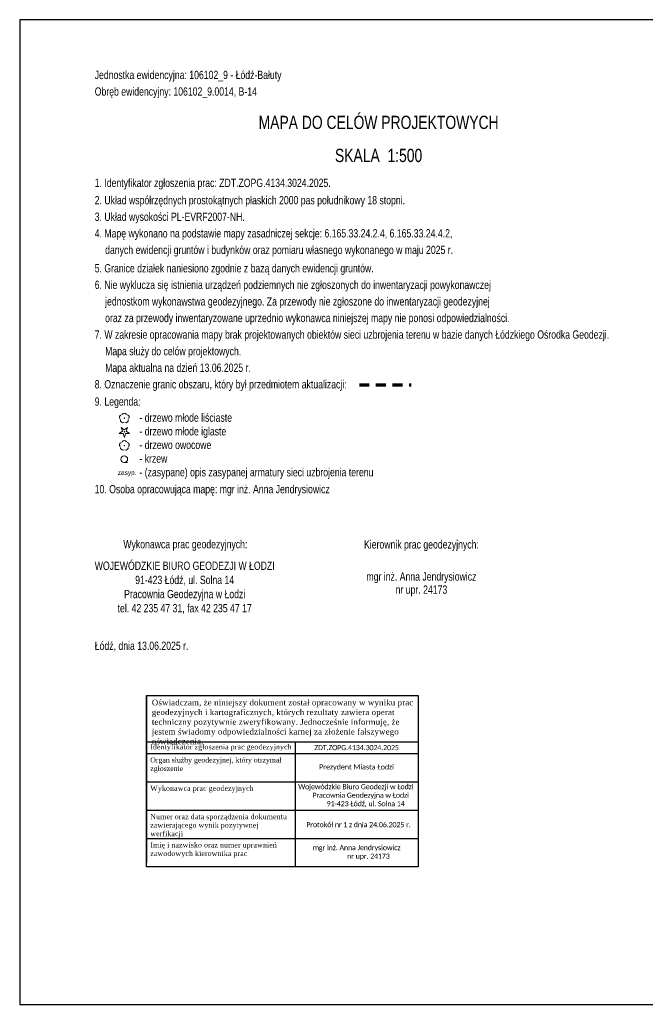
# Model space of a CAD drawing. Extents: x 6602101 to 6602311, y 5745384 to 5745533.
# Tile 1 of 3: x 6602101 to 6602195, y 5745384 to 5745533. Entities that reach past the tile are written whole.
import ezdxf
from ezdxf.enums import TextEntityAlignment as Align

# ---------------------------------------------------------------- set-up
doc = ezdxf.new("R2010")
doc.units = 0
doc.linetypes.add('PRZER3-2', pattern=[2.5, 1.5, -1])
doc.layers.get('0').update_dxf_attribs({"linetype": 'CONTINUOUS'})
for name, color, linetype, lineweight in [('drzewo młode iglaste symbol', 140, 'CONTINUOUS', 18), ('drzewo młode liściaste symbol', 140, 'CONTINUOUS', 18), ('drzewo owocowe symbol', 230, 'CONTINUOUS', 18), ('KLAUZULA', 1, 'CONTINUOUS', 18), ('krzew symbol', 42, 'CONTINUOUS', 18), ('METRYKA MAPY', 7, 'CONTINUOUS', 18), ('zakres', 92, 'PRZER3-2', 100), ('zasyp.', 7, 'CONTINUOUS', 0)]:
    doc.layers.add(name, color=color, linetype=linetype, lineweight=lineweight)
doc.layers.add('Oświadczenie', color=1, linetype='CONTINUOUS')
doc.layers.add('ramka', color=255, linetype='CONTINUOUS', plot=False)
doc.styles.add('Arial', font='arial.ttf')
doc.styles.add('Pieczatka', font='times.ttf')

# ---------------------------------------------------------------- blocks, each defined once
blk = doc.blocks.new('DLI')
at = {"linetype": 'Continuous'}
h = blk.add_hatch(color=256, dxfattribs=at)
h.dxf.hatch_style = 1
edge = h.paths.add_edge_path()
edge.add_arc((0, 0), 0.045, 0, 360)
blk.add_circle((0, 0), 0.045, dxfattribs=at)
for centre, start, end in [((-0.36, 0.12), 102.1445, 221.86), ((0, 0.38), 30.1401, 149.8599), ((0.36, 0.12), 318.14, 77.8555), ((-0.22, -0.3), 174.1482, 293.8542), ((0.22, -0.3), 246.1458, 5.8518)]:
    blk.add_arc(centre, 0.375, start, end, dxfattribs=at)
blk = doc.blocks.new('DIG')
h = blk.add_hatch(color=256)
h.dxf.hatch_style = 1
edge = h.paths.add_edge_path()
edge.add_arc((0, 0), 0.045, 0, 360)
at = {"linetype": 'Continuous'}
for p, q in [((-0.78225, -0.26495), (-0.3012, 0.09375)), ((-0.3012, 0.09375), (-0.4937, 0.6621)), ((-0.4937, 0.6621), (-0.0039, 0.31545)), ((-0.0039, 0.31545), (0.4771, 0.67415)), ((0.4771, 0.67415), (0.2988, 0.1012)), ((0.2988, 0.1012), (0.7886, -0.24545)), ((-0.18225, -0.2575), (-0.78225, -0.26495)), ((0.01025, -0.82585), (-0.18225, -0.2575)), ((0.1886, -0.2529), (0.01025, -0.82585)), ((0.7886, -0.24545), (0.1886, -0.2529))]:
    blk.add_line(p, q, dxfattribs=at)
blk.add_circle((0, 0), 0.045, dxfattribs=at)
blk = doc.blocks.new('LZA1')
at = {"linetype": 'Continuous'}
blk.add_line((0, -0.5), (0.5, -0.5), dxfattribs=at)
blk.add_circle((0, 0), 0.5, dxfattribs=at)
blk = doc.blocks.new('Pieczatka czerwona')
at = {"layer": 'Oświadczenie'}
blk.add_line((0, 0), (0, -20.66), dxfattribs=at)
at = {"layer": 'Oświadczenie', "lineweight": 30}
blk.add_lwpolyline([(0, 0), (35.1, 0), (35.1, -21.16), (0, -21.16), (0, 0)], dxfattribs=at)
at = {"layer": 'Oświadczenie', "lineweight": 25}
for points in [[(0, -5.73), (35.1, -5.73)], [(0, -7.16), (35.1, -7.16)], [(0, -10.66), (35.1, -10.66)], [(0, -14.16), (35.1, -14.16)], [(0, -17.66), (35.1, -17.66)]]:
    blk.add_lwpolyline(points, dxfattribs=at)
at = {"layer": 'Oświadczenie'}
blk.add_lwpolyline([(19.2, -5.73), (19.2, -21.16)], dxfattribs=at)
at = {"layer": 'Oświadczenie', "style": 'Pieczatka'}
for s, insert, char_height, width, attachment_point in [('{\\T1.04;Oświadczam, że niniejszy dokument został opracowany w wyniku prac geodezyjnych i kartograficznych, których rezultaty zawiera operat techniczny pozytywnie zweryfikowany. Jednocześnie informuję, że jestem świadomy odpowiedzialności karnej za złożenie fałszywego oświadczenia.}', (0.7, -0.51), 0.72, 34.0439, 1), ('{\\T1.04;Identyfikator zgłoszenia prac geodezyjnych}', (0.5, -6.04), 0.63, 18.3993, 1), ('{\\T0.97;\\fCalibri|b0|i0|c238|p34;\\C5;ZDT.ZOPG.4134.3024.2025}', (27.15, -6.45), 0.63, 11.2777, 5), ('Organ służby geodezyjnej, który otrzymał zgłoszenie', (0.5, -7.66), 0.63, 18.6982, 1), ('{\\fCalibri|b0|i0|c238|p34;\\C5;Prezydent Miasta Łodzi }', (27.15, -8.91), 0.63, 15.2551, 5), ('{\\T1.04;Wykonawca prac geodezyjnych}', (0.5, -11.16), 0.63, 31.1618, 1), ('{\\T1.04;Numer oraz data sporządzenia dokumentu zawierającego wynik pozytywnej werfikacji}', (0.5, -14.66), 0.63, 17.7536, 1), ('{\\T0.97;\\fCalibri|b0|i0|c238|p34;\\C5;Protokół nr 1 z dnia 24.06.2025 r.}', (27.39, -15.97), 0.63, 13.7655, 5), ('{\\T1.04;Imię i nazwisko oraz numer uprawnień zawodowych kierownika prac}', (0.5, -18.16), 0.63, 18.6987, 1)]:
    blk.add_mtext(s, dxfattribs=dict(at, insert=insert, char_height=char_height, width=width, attachment_point=attachment_point))
at = {"layer": 'Oświadczenie', "char_height": 0.63, "attachment_point": 5, "style": 'Pieczatka'}
for s, width, heights, insert in [('{\\fCalibri|b0|i0|c238|p34;\\T0.97000;\\C5;Wojewódzkie Biuro Geodezji w Łodzi}\\P{\\fCalibri|b0|i0|c238|p34;\\W5.31703; }{\\fCalibri|b0|i0|c238|p34;\\T0.97000;\\C5;Pracownia Geodezyjna w Łodzi}\\P{\\fCalibri|b0|i0|c238|p34;\\W5.44726;  }{\\fCalibri|b0|i0|c238|p34;\\T0.97000;\\C5;91-423 Łódź, ul. Solna 14}', 15.5172, [3.83], (27.05, -12.39)), ('{\\fCalibri|b0|i0|c238|p34;\\T0.97000;\\C5;mgr inż. Anna Jendrysiowicz}\\P{\\fCalibri|b0|i0|c238|p34;\\W6.58230;  }{\\fCalibri|b0|i0|c238|p34;\\T0.97000;\\C5;nr upr. 24173}', 13.2307, [3.65], (27.15, -19.41))]:
    blk.add_mtext_dynamic_manual_height_columns(s, width=width, gutter_width=1, heights=heights, dxfattribs=dict(at, insert=insert))

msp = doc.modelspace()

# ---------------------------------------------------------------- linework, layer by layer
at = {"layer": 'ramka'}
msp.add_lwpolyline([(6602101.03, 5745384.14), (6602311.03, 5745384.14), (6602311.03, 5745532.64), (6602101.03, 5745532.64)], close=True, dxfattribs=at)
at = {"layer": 'zakres', "lineweight": 70}
msp.add_lwpolyline([(6602152.27, 5745477.56), (6602160.08, 5745477.56)], dxfattribs=at)

# ---------------------------------------------------------------- block references
at = {"layer": 'drzewo młode iglaste symbol'}
msp.add_blockref('DIG', (6602116.82, 5745470.48), dxfattribs=at)
at = {"layer": 'drzewo młode liściaste symbol'}
msp.add_blockref('DLI', (6602116.82, 5745472.54), dxfattribs=at)
at = {"layer": 'drzewo owocowe symbol'}
msp.add_blockref('DLI', (6602116.82, 5745468.4), dxfattribs=at)
at = {"layer": 'KLAUZULA', "xscale": 1.167700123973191, "yscale": 1.220777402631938, "zscale": 1.167700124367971}
msp.add_blockref('Pieczatka czerwona', (6602120.15, 5745430.73), dxfattribs=at)
at = {"layer": 'krzew symbol'}
msp.add_blockref('LZA1', (6602116.81, 5745466.36), dxfattribs=at)

# ---------------------------------------------------------------- texts
at = {"layer": 'METRYKA MAPY', "style": 'Arial', "width": 0.75}
for s, height, p in [('Jednostka ewidencyjna: 106102_9 - Łódź-Bałuty', 1.25, (6602112.35, 5745524.94)), ('Obręb ewidencyjny: 106102_9.0014, B-14', 1.25, (6602112.35, 5745522.44)), ('1. Identyfikator zgłoszenia prac: ZDT.ZOPG.4134.3024.2025.', 1.25, (6602112.35, 5745508.66)), ('2. Układ współrzędnych prostokątnych płaskich 2000 pas południkowy 18 stopni.', 1.25, (6602112.35, 5745506.05)), ('3. Układ wysokości PL-EVRF2007-NH.', 1.25, (6602112.35, 5745503.55)), ('4. Mapę wykonano na podstawie mapy zasadniczej sekcje: 6.165.33.24.2.4, 6.165.33.24.4.2,', 1.25, (6602112.35, 5745501.05)), ('danych ewidencji gruntów i budynków oraz pomiaru własnego wykonanego w maju 2025 r.', 1.25, (6602113.92, 5745498.55)), ('5. Granice działek naniesiono zgodnie z bazą danych ewidencji gruntów.', 1.25, (6602112.35, 5745495.78)), ('6. Nie wyklucza się istnienia urządzeń podziemnych nie zgłoszonych do inwentaryzacji powykonawczej', 1.25, (6602112.35, 5745493.28)), ('jednostkom wykonawstwa geodezyjnego. Za przewody nie zgłoszone do inwentaryzacji geodezyjnej', 1.25, (6602113.92, 5745490.78)), ('oraz za przewody inwentaryzowane uprzednio wykonawca niniejszej mapy nie ponosi odpowiedzialności.', 1.25, (6602113.92, 5745488.28)), ('7. W zakresie opracowania mapy brak projektowanych obiektów sieci uzbrojenia terenu w bazie danych Łódzkiego Ośrodka Geodezji.', 1.25, (6602112.35, 5745485.78)), ('Mapa aktualna na dzień 13.06.2025 r.', 1.25, (6602113.92, 5745480.78)), ('9. Legenda:', 1.2501, (6602112.35, 5745475.68)), ('- drzewo młode liściaste', 1.2501, (6602119.09, 5745473.25)), ('- drzewo młode iglaste', 1.2501, (6602119.09, 5745471.19)), ('- drzewo owocowe', 1.2501, (6602119.09, 5745469.14)), ('- krzew', 1.25, (6602119.09, 5745467.08)), ('- (zasypane) opis zasypanej armatury sieci uzbrojenia terenu', 1.2501, (6602119.09, 5745465.02)), ('10. Osoba opracowująca mapę: mgr inż. Anna Jendrysiowicz', 1.2501, (6602112.35, 5745462.47))]:
    msp.add_text(s, height=height, dxfattribs=at).set_placement(p, align=Align.TOP_LEFT)
at = {"layer": 'METRYKA MAPY', "color": 7, "style": 'Arial', "width": 0.75}
for s, p in [('MAPA DO CELÓW PROJEKTOWYCH', (6602155.17, 5745518.16)), ('SKALA  1:500', (6602155.17, 5745513.17))]:
    msp.add_text(s, height=2, dxfattribs=at).set_placement(p, align=Align.TOP_CENTER)
for s, p in [('Mapa służy do celów projektowych.', (6602113.92, 5745483.28)), ('8. Oznaczenie granic obszaru, który był przedmiotem aktualizacji:', (6602112.35, 5745478.28))]:
    msp.add_text(s, height=1.25, dxfattribs=at).set_placement(p, align=Align.TOP_LEFT)
at = {"layer": 'METRYKA MAPY', "style": 'Arial', "width": 0.75}
for s, p in [('Wykonawca prac geodezyjnych:', (6602126.02, 5745453.54)), ('WOJEWÓDZKIE BIURO GEODEZJI W ŁODZI', (6602125.92, 5745450.29)), ('91-423 Łódź, ul. Solna 14', (6602125.92, 5745448.15)), ('Pracownia Geodezyjna w Łodzi', (6602125.92, 5745446.02)), ('tel. 42 235 47 31, fax 42 235 47 17', (6602125.92, 5745443.89)), ('Łódź, dnia 13.06.2025 r.', (6602119.42, 5745438.22))]:
    msp.add_text(s, height=1.25, dxfattribs=at).set_placement(p, align=Align.MIDDLE_CENTER)
for s, p in [('Kierownik prac geodezyjnych:', (6602161.63, 5745453.35)), ('mgr inż. Anna Jendrysiowicz', (6602161.63, 5745448.51)), ('nr upr. 24173', (6602161.63, 5745446.51))]:
    msp.add_text(s, height=1.25, dxfattribs=at).set_placement(p, align=Align.MIDDLE)
at = {"layer": 'zasyp.', "lineweight": 9, "style": 'Arial', "width": 0.8}
msp.add_text('zasyp.', height=0.7, dxfattribs=at).set_placement((6602115.83, 5745464.69), align=Align.TOP_LEFT)

doc.saveas('drawing.dxf')
